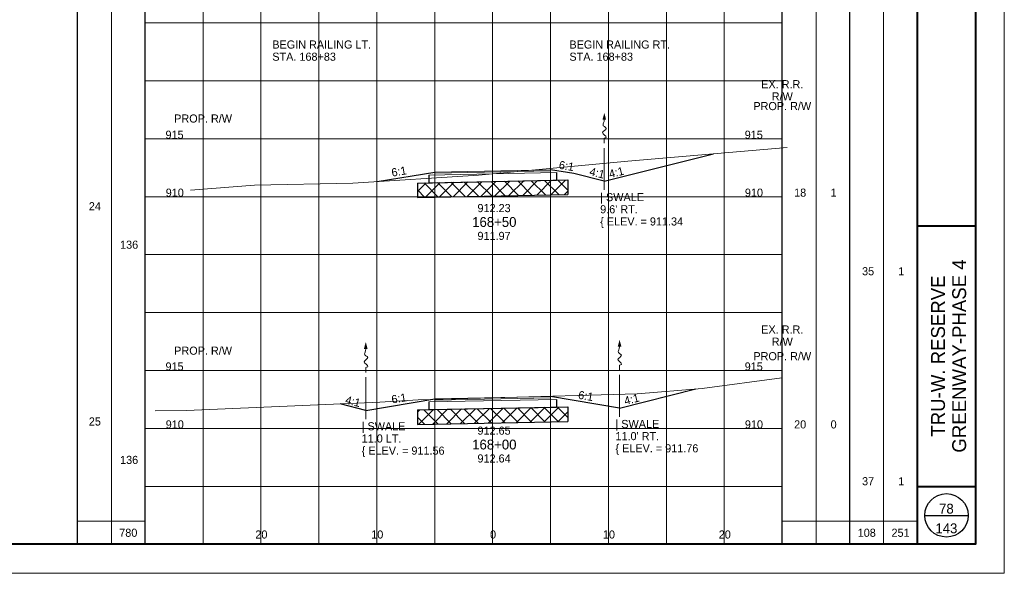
# Paper-space layout 'Layout1' of a CAD drawing. Header units: feet. Extents: x -1084 to 2301, y -843 to 1840.
# Tile 16 of 46: x 75 to 160, y 458 to 505. Entities that reach past the tile are written whole.
import ezdxf
from ezdxf.enums import TextEntityAlignment as Align

# ---------------------------------------------------------------- set-up
doc = ezdxf.new("R2010")
doc.units = ezdxf.units.FT
doc.header["$LTSCALE"] = 10
doc.header["$MEASUREMENT"] = 0
for name, pattern in [('cl5', [50, 1.25, -1.25, 45, -1.25, 1.25]), ('DGN Style 2', [42.257429, 25.354457, -16.902971]), ('DGN Style 3', [59.1604, 42.257429, -16.902971]), ('esmtrrex', [4.75, 0.8, -0.325, -0.325, 0.8, -0.3, 0.8, -0.3, 0.8, -0.3]), ('rowpr', [5.45, 1, -0.225, -0.225, 4])]:
    doc.linetypes.add(name, pattern=pattern)
for name, color, linetype, lineweight in [('DR_P_Flow_Arrow', 151, 'Continuous', 13), ('GE_P_CL_5', 7, 'cl5', 13), ('PV_P_Text', 7, 'Continuous', 13), ('RW_P_Fee_RW', 193, 'rowpr', 40), ('RW_X_Esmt_RR', 6, 'esmtrrex', 30), ('SH_Border', 7, 'Continuous', 40), ('SH_Data', 7, 'Continuous', 0), ('SH_Major_Grid_Line', 254, 'Continuous', 13), ('SH_Text', 7, 'Continuous', 13), ('TX_P_1', 7, 'Continuous', 13), ('TX_P_5', 7, 'Continuous', 13), ('TX_X_5', 7, 'Continuous', 0), ('XS_P_Finished_Grade', 3, 'Continuous', 30), ('XS_P_Pavt_Surface', 251, 'Continuous', 13), ('XS_P_Subgrade', 4, 'Continuous', 30), ('XS_P_Undercut', 230, 'Continuous', 30), ('XS_X_Ground_Line', 3, 'DGN Style 2', 13)]:
    doc.layers.add(name, color=color, linetype=linetype, lineweight=lineweight)
doc.layers.add('SH_Cut_Line', color=7, linetype='DGN Style 3', lineweight=0, plot=False)
doc.layers.add('XS_P_Pavt_Layers', color=251, linetype='Continuous', lineweight=0, transparency=0.5)
doc.styles.add('Slanted-Normal LS 0.50', font='font31.shx', dxfattribs={"height": 0.14})
doc.styles.add('Slanted-Sub Title', font='font31.shx', dxfattribs={"height": 0.17})
doc.styles.add('Style-font30', font='font30.shx')
doc.styles.add('Style-font31', font='font31.shx')
doc.styles.add('Style-font70', font='font70.shx')

# ---------------------------------------------------------------- blocks, each defined once
blk = doc.blocks.new('CROSS_SPLIT_1')
at = {"layer": 'SH_Border', "color": 7, "linetype": 'Continuous', "lineweight": 40}
for p, q in [((32.5, 0.5), (32.5, 21.5)), ((32.5, 6), (33.5, 6)), ((32.5, 1.5), (33.5, 1.5))]:
    blk.add_line(p, q, dxfattribs=at)
at = {"layer": 'SH_Border', "color": 7, "linetype": 'Continuous', "lineweight": 40, "flags": 128}
blk.add_lwpolyline([(2, 21.5), (33.5, 21.5), (33.5, 0.5), (2, 0.5), (2, 21.5)], close=True, dxfattribs=at)
at = {"layer": 'SH_Cut_Line', "color": 7, "linetype": 'DGN Style 3', "lineweight": 0, "flags": 128}
blk.add_lwpolyline([(0, 0), (34, 0), (34, 22), (0, 22), (0, 0)], close=True, dxfattribs=at)
at = {"layer": 'SH_Data', "color": 7, "linetype": 'Continuous', "lineweight": 30}
for p, q in [((18, 0.5), (18, 21.5)), ((19.166, 0.5), (19.166, 21.5)), ((30.166, 0.5), (30.166, 21.5)), ((31.333, 0.5), (31.333, 21.5)), ((32.625, 1), (33.375, 1))]:
    blk.add_line(p, q, dxfattribs=at)
at = {"layer": 'SH_Data', "color": 7, "linetype": 'Continuous', "lineweight": 13}
for p, q in [((18.583, 0.5), (18.583, 21.25)), ((30.75, 0.5), (30.75, 21.25)), ((31.917, 0.5), (31.917, 21.25)), ((18, 0.9), (19.166, 0.9)), ((30.166, 0.9), (32.5, 0.9))]:
    blk.add_line(p, q, dxfattribs=at)
at = {"layer": 'SH_Data', "color": 7, "linetype": 'Continuous', "lineweight": 30}
blk.add_circle((33, 1), 0.375, dxfattribs=at)
at = {"layer": 'SH_Major_Grid_Line', "color": 254, "linetype": 'Continuous', "lineweight": 13}
for p, q in [((20.166, 0.5), (20.166, 21.5)), ((21.166, 0.5), (21.166, 21.5)), ((22.166, 0.5), (22.166, 21.5)), ((23.166, 0.5), (23.166, 21.5)), ((24.166, 0.5), (24.166, 21.5)), ((25.166, 0.5), (25.166, 21.5)), ((26.166, 0.5), (26.166, 21.5)), ((27.166, 0.5), (27.166, 21.5)), ((28.166, 0.5), (28.166, 21.5)), ((29.166, 0.5), (29.166, 21.5)), ((19.166, 9.5), (30.166, 9.5)), ((19.166, 8.5), (30.166, 8.5)), ((19.166, 7.5), (30.166, 7.5)), ((19.166, 6.5), (30.166, 6.5)), ((19.166, 5.5), (30.166, 5.5)), ((19.166, 4.5), (30.166, 4.5)), ((19.166, 3.5), (30.166, 3.5)), ((19.166, 2.5), (30.166, 2.5)), ((19.166, 1.5), (30.166, 1.5))]:
    blk.add_line(p, q, dxfattribs=at)
at = {"layer": 'SH_Data', "lineweight": 13, "style": 'Style-font30'}
for p in [(32.92, 21.004), (33.42, 21.004)]:
    blk.add_attdef('Text', text='', height=0.14, rotation=90, dxfattribs=at).set_placement(p, align=Align.CENTER)
at = {"layer": 'SH_Data', "color": 7, "linetype": 'Continuous', "lineweight": 0, "style": 'Style-font70'}
for p in [(32.75, 13.25), (33.252, 13.25)]:
    blk.add_attdef('Text', text='', height=0.25, rotation=90, dxfattribs=at).set_placement(p, align=Align.MIDDLE_CENTER)
at = {"layer": 'TX_P_1', "color": 7, "style": 'Style-font70'}
for p in [(32.75, 3.75), (33.25, 3.75)]:
    blk.add_attdef('Text', text='', height=0.25, rotation=90, dxfattribs=at).set_placement(p, align=Align.MIDDLE_CENTER)
blk = doc.blocks.new('XS POINT_72')
at = {"layer": 'RW_X_Esmt_RR', "linetype": 'DGN Style 3', "lineweight": 0}
blk.add_line((0, 3.5), (0, -3.5), dxfattribs=at)
blk = doc.blocks.new('DFL-P_36')
at = {"layer": 'DR_P_Flow_Arrow', "color": 151, "linetype": 'Continuous', "lineweight": 13}
blk.add_open_spline([(-0.08, 0), (-0.081, 0), (-0.082, 0), (-0.083, 0), (-0.094, 0), (-0.105, 0.005), (-0.116, 0.008), (-0.123, 0.01), (-0.131, 0.013), (-0.137, 0.015), (-0.152, 0.02), (-0.165, -0.02), (-0.179, -0.022), (-0.195, -0.023), (-0.212, 0.018), (-0.228, 0.02), (-0.245, 0.021), (-0.266, -0.028), (-0.284, -0.022), (-0.29, -0.02), (-0.287, 0.001), (-0.295, 0.001), (-0.313, 0), (-0.332, 0), (-0.35, 0)], degree=3, knots=[0, 0, 0, 0, 0.009646, 0.009646, 0.009646, 0.112481, 0.112481, 0.112481, 0.179673, 0.179673, 0.179673, 0.350625, 0.350625, 0.350625, 0.544565, 0.544565, 0.544565, 0.756426, 0.756426, 0.756426, 0.832712, 0.832712, 0.832712, 1, 1, 1, 1], dxfattribs=at)
at = {"layer": 'DR_P_Flow_Arrow', "color": 151, "linetype": 'Continuous', "lineweight": 0, "extrusion": (0, 0, -1)}
blk.add_solid([(0.08, 0.022), (0, 0), (0.08, -0.021)], dxfattribs=at)
blk = doc.blocks.new('GPKLBL_122')
at = {"layer": 'TX_P_5', "linetype": 'Continuous', "insert": (-0.511, 0.978), "char_height": 0.7, "attachment_point": 1, "rotation": 350.53768, "line_spacing_factor": 0.6, "style": 'Style-font31'}
blk.add_mtext('4:1', dxfattribs=at)
blk = doc.blocks.new('GPKLBL_123')
at = {"layer": 'TX_P_5', "linetype": 'Continuous', "extrusion": (0, 0, -1), "insert": (-0.462, 0.97), "char_height": 0.7, "attachment_point": 3, "text_direction": (-0.986394, 0.164399, 0), "line_spacing_factor": 0.6, "style": 'Style-font31'}
blk.add_mtext('6:1', dxfattribs=at)
blk = doc.blocks.new('GPKLBL_124')
at = {"layer": 'TX_P_5', "linetype": 'Continuous', "insert": (-0.511, 0.978), "char_height": 0.7, "attachment_point": 1, "rotation": 350.53768, "line_spacing_factor": 0.6, "style": 'Style-font31'}
blk.add_mtext('6:1', dxfattribs=at)
blk = doc.blocks.new('GPKLBL_125')
at = {"layer": 'TX_P_5', "linetype": 'Continuous', "extrusion": (0, 0, -1), "insert": (-0.445, 0.967), "char_height": 0.7, "attachment_point": 3, "text_direction": (-0.986394, 0.164399, 0), "line_spacing_factor": 0.6, "style": 'Style-font31'}
blk.add_mtext('4:1', dxfattribs=at)
blk = doc.blocks.new('DFL-P_37')
at = {"layer": 'DR_P_Flow_Arrow', "color": 151, "linetype": 'Continuous', "lineweight": 13}
blk.add_open_spline([(-0.08, 0), (-0.081, 0), (-0.082, 0), (-0.083, 0), (-0.094, 0), (-0.105, 0.005), (-0.116, 0.008), (-0.123, 0.01), (-0.131, 0.013), (-0.137, 0.015), (-0.152, 0.02), (-0.165, -0.02), (-0.179, -0.022), (-0.195, -0.023), (-0.212, 0.018), (-0.228, 0.02), (-0.245, 0.021), (-0.266, -0.028), (-0.284, -0.022), (-0.29, -0.02), (-0.287, 0.001), (-0.295, 0.001), (-0.313, 0), (-0.332, 0), (-0.35, 0)], degree=3, knots=[0, 0, 0, 0, 0.009646, 0.009646, 0.009646, 0.112481, 0.112481, 0.112481, 0.179673, 0.179673, 0.179673, 0.350625, 0.350625, 0.350625, 0.544565, 0.544565, 0.544565, 0.756426, 0.756426, 0.756426, 0.832712, 0.832712, 0.832712, 1, 1, 1, 1], dxfattribs=at)
at = {"layer": 'DR_P_Flow_Arrow', "color": 151, "linetype": 'Continuous', "lineweight": 0, "extrusion": (0, 0, -1)}
blk.add_solid([(0.08, 0.021), (0, 0), (0.08, -0.021)], dxfattribs=at)
blk = doc.blocks.new('XS POINT_73')
at = {"layer": 'RW_P_Fee_RW', "linetype": 'Continuous', "lineweight": 13}
blk.add_line((0, 3.5), (0, -3.5), dxfattribs=at)
blk = doc.blocks.new('XS POINT_74')
at = {"layer": 'RW_P_Fee_RW', "linetype": 'Continuous', "lineweight": 13}
blk.add_line((0, 3.5), (0, -3.5), dxfattribs=at)
blk = doc.blocks.new('XS POINT_75')
at = {"layer": 'RW_X_Esmt_RR', "linetype": 'DGN Style 3', "lineweight": 0}
blk.add_line((0, 3.5), (0, -3.5), dxfattribs=at)
blk = doc.blocks.new('GPKLBL_126')
at = {"layer": 'TX_P_5', "linetype": 'Continuous', "extrusion": (0, 0, -1), "insert": (-0.462, 0.97), "char_height": 0.7, "attachment_point": 3, "text_direction": (-0.986394, 0.164399, 0), "line_spacing_factor": 0.6, "style": 'Style-font31'}
blk.add_mtext('6:1', dxfattribs=at)
blk = doc.blocks.new('GPKLBL_127')
at = {"layer": 'TX_P_5', "linetype": 'Continuous', "extrusion": (0, 0, -1), "insert": (-0.445, 0.967), "char_height": 0.7, "attachment_point": 3, "text_direction": (-0.986394, 0.164399, 0), "line_spacing_factor": 0.6, "style": 'Style-font31'}
blk.add_mtext('4:1', dxfattribs=at)
blk = doc.blocks.new('DFL-P_38')
at = {"layer": 'DR_P_Flow_Arrow', "color": 151, "linetype": 'Continuous', "lineweight": 13}
blk.add_open_spline([(-0.08, 0), (-0.081, 0), (-0.082, 0), (-0.083, 0), (-0.094, 0), (-0.105, 0.005), (-0.116, 0.008), (-0.123, 0.01), (-0.131, 0.013), (-0.137, 0.015), (-0.152, 0.02), (-0.165, -0.02), (-0.179, -0.022), (-0.195, -0.023), (-0.212, 0.018), (-0.228, 0.02), (-0.245, 0.021), (-0.266, -0.028), (-0.284, -0.022), (-0.29, -0.02), (-0.287, 0.001), (-0.295, 0.001), (-0.313, 0), (-0.332, 0), (-0.35, 0)], degree=3, knots=[0, 0, 0, 0, 0.009646, 0.009646, 0.009646, 0.112481, 0.112481, 0.112481, 0.179673, 0.179673, 0.179673, 0.350625, 0.350625, 0.350625, 0.544565, 0.544565, 0.544565, 0.756426, 0.756426, 0.756426, 0.832712, 0.832712, 0.832712, 1, 1, 1, 1], dxfattribs=at)
at = {"layer": 'DR_P_Flow_Arrow', "color": 151, "linetype": 'Continuous', "lineweight": 0, "extrusion": (0, 0, -1)}
blk.add_solid([(0.08, 0.021), (0, 0), (0.08, -0.021)], dxfattribs=at)
blk = doc.blocks.new('GPKLBL_128')
at = {"layer": 'TX_P_5', "linetype": 'Continuous', "insert": (-0.511, 0.978), "char_height": 0.7, "attachment_point": 1, "rotation": 350.53768, "line_spacing_factor": 0.6, "style": 'Style-font31'}
blk.add_mtext('4:1', dxfattribs=at)
blk = doc.blocks.new('GPKLBL_129')
at = {"layer": 'TX_P_5', "linetype": 'Continuous', "insert": (-0.511, 0.978), "char_height": 0.7, "attachment_point": 1, "rotation": 350.53768, "line_spacing_factor": 0.6, "style": 'Style-font31'}
blk.add_mtext('6:1', dxfattribs=at)
blk = doc.blocks.new('XS POINT_76')
at = {"layer": 'RW_P_Fee_RW', "linetype": 'Continuous', "lineweight": 13}
blk.add_line((0, 3.5), (0, -3.5), dxfattribs=at)
blk = doc.blocks.new('XS POINT_77')
at = {"layer": 'RW_P_Fee_RW', "linetype": 'Continuous', "lineweight": 13}
blk.add_line((0, 3.5), (0, -3.5), dxfattribs=at)

psp = doc.layouts.get("Layout1")

# ---------------------------------------------------------------- hatches: boundary and pattern name
at = {"layer": 'XS_P_Undercut', "lineweight": 0}
h = psp.add_hatch(dxfattribs=at)
h.set_pattern_fill('CROSSHATCH', color=256, style=0, pattern_type=2)
h.set_pattern_definition([(45, (121.1951, 490.5167), (-0.589255, 0.589255), []), (315, (121.1951, 490.5167), (0.589255, 0.589255), [])])
h.paths.add_polyline_path([(110.332, 491.203), (109.332, 491.183), (109.332, 489.933), (122.332, 490.193), (122.332, 491.443), (121.332, 491.423)])
h = psp.add_hatch(dxfattribs=at)
h.set_pattern_fill('CROSSHATCH', color=256, style=0, pattern_type=2)
h.set_pattern_definition([(45, (120.9014, 471.19344), (-0.589255, 0.589255), []), (315, (120.9014, 471.19344), (0.589255, 0.589255), [])])
h.paths.add_polyline_path([(109.332, 471.604), (109.332, 470.354), (122.332, 470.614), (122.332, 471.864), (121.332, 471.844), (110.332, 471.624)])

# ---------------------------------------------------------------- linework, layer by layer
at = {"layer": 'GE_P_CL_5'}
for p, q in [((125.469, 494.197), (125.469, 490.593)), ((104.878, 474.418), (104.878, 470.814)), ((126.787, 474.618), (126.787, 471.014))]:
    psp.add_line(p, q, dxfattribs=at)
at = {"layer": 'XS_P_Finished_Grade'}
for p, q in [((125.469, 491.338), (134.897, 493.695)), ((122.832, 491.997), (120.832, 492.33)), ((105.873, 491.303), (110.832, 492.13)), ((125.469, 491.338), (122.832, 491.997)), ((126.787, 471.759), (120.832, 472.751)), ((126.787, 471.759), (133.381, 473.407)), ((104.878, 471.559), (102.659, 472.113)), ((104.878, 471.559), (110.832, 472.551))]:
    psp.add_line(p, q, dxfattribs=at)
at = {"layer": 'XS_P_Pavt_Layers', "color": 2, "lineweight": 13}
for p, q in [((110.832, 492.026), (120.832, 492.226)), ((110.332, 491.87), (121.332, 492.09)), ((110.832, 472.447), (120.832, 472.647)), ((110.332, 472.291), (121.332, 472.511))]:
    psp.add_line(p, q, dxfattribs=at)
at = {"layer": 'XS_P_Pavt_Surface', "color": 193}
for p, q in [((110.832, 492.13), (120.832, 492.33)), ((120.832, 492.33), (120.832, 492.08)), ((110.832, 492.13), (110.832, 491.88)), ((110.832, 472.551), (120.832, 472.751)), ((120.832, 472.751), (120.832, 472.501)), ((110.832, 472.551), (110.832, 472.301))]:
    psp.add_line(p, q, dxfattribs=at)
at = {"layer": 'XS_P_Subgrade'}
for p, q in [((110.332, 491.87), (110.332, 491.203)), ((110.332, 491.203), (121.332, 491.423)), ((121.332, 492.09), (121.332, 491.423)), ((110.332, 472.291), (110.332, 471.624)), ((110.332, 471.624), (121.332, 471.844)), ((121.332, 472.511), (121.332, 471.844))]:
    psp.add_line(p, q, dxfattribs=at)
at = {"layer": 'XS_P_Undercut'}
for p, q in [((109.332, 491.183), (122.332, 491.443)), ((122.332, 491.443), (122.332, 490.193)), ((109.332, 491.183), (109.332, 489.933)), ((109.332, 489.933), (122.332, 490.193)), ((109.332, 471.604), (122.332, 471.864)), ((122.332, 471.864), (122.332, 470.614)), ((109.332, 471.604), (109.332, 470.354)), ((109.332, 470.354), (122.332, 470.614))]:
    psp.add_line(p, q, dxfattribs=at)
at = {"layer": 'XS_P_Undercut', "lineweight": 0, "flags": 128}
for points in [[(110.332, 491.203), (109.332, 491.183), (109.332, 489.933), (122.332, 490.193), (122.332, 491.443), (121.332, 491.423), (110.332, 491.203)], [(109.332, 471.604), (109.332, 470.354), (122.332, 470.614), (122.332, 471.864), (121.332, 471.844), (110.332, 471.624), (109.332, 471.604)]]:
    psp.add_lwpolyline(points, close=True, dxfattribs=at)
at = {"layer": 'XS_X_Ground_Line', "flags": 128}
for points in [[(89.738, 490.568), (95.259, 491.008), (103.768, 491.17), (114.602, 491.858), (115.833, 491.973), (127.496, 493.063), (141.244, 494.237)], [(86.684, 471.51), (89.393, 471.561), (106.103, 472.257), (109.4, 472.468), (115.833, 472.64), (128.308, 472.974), (133.918, 473.453), (140.796, 474.361)]]:
    psp.add_lwpolyline(points, dxfattribs=at)

# ---------------------------------------------------------------- block references
at = {"layer": 'DR_P_Flow_Arrow', "color": 151, "linetype": 'Continuous', "lineweight": 0, "xscale": 7.5, "yscale": 7.5, "zscale": 7.5, "rotation": 89.99999999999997}
for name, p in [('DFL-P_38', (125.469, 497.24)), ('DFL-P_36', (104.878, 477.461)), ('DFL-P_37', (126.787, 477.661))]:
    psp.add_blockref(name, p, dxfattribs=at)
at = {"layer": 'RW_P_Fee_RW', "linetype": 'Continuous', "lineweight": 13}
for name, p in [('XS POINT_77', (140.833, 493.73)), ('XS POINT_76', (90.833, 492.655)), ('XS POINT_73', (90.833, 472.621)), ('XS POINT_74', (140.833, 472.145))]:
    psp.add_blockref(name, p, dxfattribs=at)
at = {"layer": 'RW_X_Esmt_RR', "linetype": 'DGN Style 3', "lineweight": 0}
for name, p in [('XS POINT_75', (140.833, 494.731)), ('XS POINT_72', (140.833, 473.565))]:
    psp.add_blockref(name, p, dxfattribs=at)
at = {"layer": 'SH_Cut_Line', "color": 7, "linetype": 'DGN Style 3', "lineweight": 0, "xscale": 5, "yscale": 5, "zscale": 5}
psp.add_blockref('CROSS_SPLIT_1', (-10, 457.5), dxfattribs=at)
at = {"layer": 'TX_P_5', "linetype": 'Continuous'}
for name, p in [('GPKLBL_129', (122.133, 492.133)), ('GPKLBL_124', (123.802, 472.283))]:
    psp.add_blockref(name, p, dxfattribs=at)
at = {"layer": 'TX_P_5', "linetype": 'Continuous', "extrusion": (0, 0, -1)}
for name, p in [('GPKLBL_126', (-107.863, 491.662)), ('GPKLBL_123', (-107.863, 472.083))]:
    psp.add_blockref(name, p, dxfattribs=at)
at = {"layer": 'TX_P_5', "linetype": 'Continuous', "rotation": 355.4260787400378}
for name, p in [('GPKLBL_128', (124.735, 491.531)), ('GPKLBL_122', (103.658, 471.817))]:
    psp.add_blockref(name, p, dxfattribs=at)
at = {"layer": 'TX_P_5', "linetype": 'Continuous', "extrusion": (0, 0, -1), "rotation": 355.4260787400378}
for name, p in [('GPKLBL_127', (-126.689, 491.596)), ('GPKLBL_125', (-128.007, 472.017))]:
    psp.add_blockref(name, p, dxfattribs=at)

# ---------------------------------------------------------------- texts
at = {"layer": 'PV_P_Text', "style": 'Slanted-Normal LS 0.50'}
for s, p in [('912.23', (115.95, 488.668)), ('912.65', (115.95, 469.462))]:
    psp.add_text(s, height=0.7, dxfattribs=at).set_placement(p, align=Align.CENTER)
at = {"layer": 'RW_P_Fee_RW', "linetype": 'Continuous', "lineweight": 13, "char_height": 0.7, "attachment_point": 2, "line_spacing_factor": 0.9, "style": 'Style-font31'}
for insert in [(140.833, 498.172), (90.833, 497.097), (90.833, 477.063), (140.833, 476.587)]:
    psp.add_mtext('PROP. R/W', dxfattribs=dict(at, insert=insert))
at = {"layer": 'RW_X_Esmt_RR', "linetype": 'Continuous', "lineweight": 0, "char_height": 0.7, "attachment_point": 8, "line_spacing_factor": 0.9, "style": 'Style-font31'}
for insert in [(140.833, 498.298), (140.833, 477.132)]:
    psp.add_mtext('EX. R.R.\\PR/W', dxfattribs=dict(at, insert=insert))
at = {"layer": 'SH_Data', "lineweight": 13, "insert": (155, 460.942), "char_height": 0.85, "attachment_point": 8, "line_spacing_factor": 0.6, "style": 'Style-font30'}
psp.add_mtext('143\\P', dxfattribs=at)
at = {"layer": 'SH_Text', "style": 'Style-font31'}
for s, p in [('915', (88.369, 495)), ('915', (138.369, 495)), ('910', (88.386, 490)), ('910', (138.386, 490)), ('18', (142.376, 490)), ('1', (145.264, 490)), ('24', (81.489, 488.827)), ('136', (84.448, 485.51)), ('35', (148.239, 483.219)), ('1', (151.111, 483.219)), ('915', (88.369, 475)), ('915', (138.369, 475)), ('25', (81.489, 470.254)), ('910', (88.386, 470)), ('910', (138.386, 470)), ('20', (142.376, 470)), ('0', (145.264, 470)), ('136', (84.448, 466.937)), ('37', (148.239, 465.096)), ('1', (151.111, 465.096)), ('20', (95.868, 460.5)), ('10', (105.868, 460.5)), ('0', (115.868, 460.5)), ('0', (115.868, 460.5)), ('10', (125.868, 460.5)), ('20', (135.868, 460.5))]:
    psp.add_text(s, height=0.7, dxfattribs=at).set_placement(p, align=Align.CENTER)
for s, p in [('780', (84.375, 461)), ('108', (148.125, 461)), ('251', (151.042, 461))]:
    psp.add_text(s, height=0.7, dxfattribs=at).set_placement(p, align=Align.MIDDLE_CENTER)
at = {"layer": 'SH_Text', "char_height": 0.7, "attachment_point": 1, "line_spacing_factor": 0.9, "style": 'Slanted-Sub Title'}
for s, insert in [('BEGIN RAILING LT.\\PSTA. 168+83', (96.808, 503.484)), ('BEGIN RAILING RT.\\PSTA. 168+83', (122.456, 503.484))]:
    psp.add_mtext(s, dxfattribs=dict(at, insert=insert))
at = {"layer": 'SH_Text', "insert": (155.2, 476.25), "char_height": 1.2, "attachment_point": 5, "rotation": 90, "line_spacing_factor": 0.9125, "style": 'Slanted-Normal LS 0.50'}
psp.add_mtext('\\Ffont70;TRU-W. RESERVE\\PGREENWAY-PHASE 4', dxfattribs=at)
at = {"layer": 'TX_P_5', "style": 'Slanted-Sub Title'}
for s, p in [('168+50', (115.974, 487.818)), ('168+00', (115.974, 468.612))]:
    psp.add_text(s, height=0.85, dxfattribs=at).set_placement(p, align=Align.MIDDLE_CENTER)
at = {"layer": 'TX_P_5', "line_spacing_factor": 0.9}
for s, insert, char_height, attachment_point, style in [("| SWALE\\P9.6' RT.\\P\\{ ELEV. = 911.34", (125.113, 490.316), 0.7, 1, 'Slanted-Normal LS 0.50'), ('| SWALE\\P11.0 LT.\\P\\{ ELEV. = 911.56', (104.522, 470.537), 0.7, 1, 'Slanted-Normal LS 0.50'), ("| SWALE\\P11.0' RT.\\P\\{ ELEV. = 911.76", (126.431, 470.737), 0.7, 1, 'Slanted-Normal LS 0.50'), ('78\\P', (155, 462.642), 0.85, 8, 'Style-font30'), ('143\\P', (155, 460.942), 0.85, 8, 'Style-font30')]:
    psp.add_mtext(s, dxfattribs=dict(at, insert=insert, char_height=char_height, attachment_point=attachment_point, style=style))
at = {"layer": 'TX_X_5', "linetype": 'Continuous', "style": 'Style-font31'}
for s, p in [('911.97', (115.95, 486.968)), ('912.64', (115.95, 467.762))]:
    psp.add_text(s, height=0.7, dxfattribs=at).set_placement(p, align=Align.TOP_CENTER)

doc.saveas('drawing.dxf')
